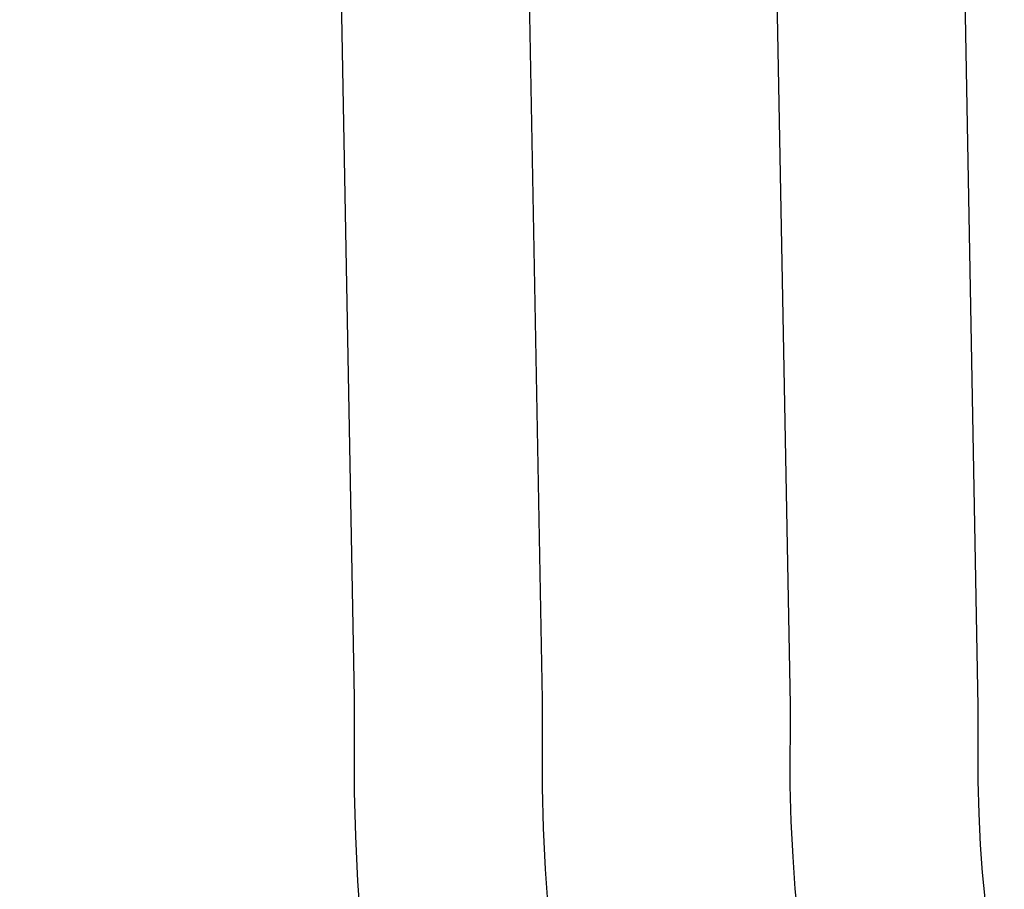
# Model space of a CAD drawing. Extents: x 2585 to 3160, y 2666 to 3200.
# Tile 45 of 256: x 2586 to 2609, y 2685 to 2706. Entities that reach past the tile are written whole.
import ezdxf

# ---------------------------------------------------------------- set-up
doc = ezdxf.new("R2010")
doc.units = 0
doc.layers.add('PP', color=51, linetype='CONTINUOUS')

msp = doc.modelspace()

# ---------------------------------------------------------------- linework, layer by layer
at = {"layer": 'PP'}
for p, q in [((2593.926, 2690.066, 7.294), (2585.942, 3121.103, 6.019)), ((2598.406, 2690.028, 17.424), (2590.421, 3121.064, 16.148)), ((2604.314, 2689.895, 2.926), (2596.329, 3120.932, 1.651)), ((2608.793, 2689.856, 13.056), (2600.809, 3120.893, 11.78))]:
    msp.add_line(p, q, dxfattribs=at)
at = {"layer": 'PP', "extrusion": (0.015299, 0.999879, -0.002926)}
msp.add_lwpolyline([(-2552.468, 15.281), (-2552.535, 15.121), (-2552.607, 14.961), (-2552.683, 14.801), (-2552.763, 14.641), (-2552.848, 14.482), (-2552.937, 14.324), (-2553.031, 14.167), (-2553.129, 14.01), (-2553.232, 13.855), (-2553.339, 13.701), (-2553.451, 13.548), (-2553.568, 13.398), (-2553.688, 13.249), (-2553.814, 13.102), (-2553.943, 12.957), (-2554.077, 12.815), (-2554.215, 12.675), (-2554.358, 12.538), (-2554.504, 12.404), (-2554.655, 12.274), (-2554.81, 12.146), (-2554.968, 12.022), (-2555.13, 11.901), (-2555.296, 11.784), (-2555.465, 11.671), (-2555.638, 11.562), (-2555.814, 11.457), (-2555.993, 11.356), (-2556.174, 11.26), (-2556.358, 11.169), (-2556.545, 11.081), (-2556.734, 10.999), (-2556.925, 10.922), (-2557.119, 10.849), (-2557.313, 10.781), (-2557.51, 10.718), (-2557.708, 10.661), (-2557.906, 10.608), (-2558.106, 10.561), (-2558.307, 10.518), (-2558.508, 10.481), (-2558.709, 10.449), (-2558.911, 10.422), (-2559.112, 10.4), (-2559.313, 10.383), (-2559.514, 10.371), (-2559.713, 10.364), (-2559.913, 10.362), (-2560.111, 10.364), (-2560.307, 10.372), (-2560.503, 10.384), (-2560.697, 10.4), (-2560.889, 10.421), (-2561.08, 10.447), (-2561.268, 10.476), (-2561.454, 10.51), (-2561.639, 10.548), (-2561.82, 10.589), (-2562, 10.635), (-2562.177, 10.684), (-2562.351, 10.736), (-2562.522, 10.792), (-2562.691, 10.851), (-2562.857, 10.913), (-2563.021, 10.979), (-2563.185, 11.049), (-2563.349, 11.123), (-2563.513, 11.201), (-2563.676, 11.284), (-2563.838, 11.371), (-2564, 11.463), (-2564.16, 11.558), (-2564.319, 11.659), (-2564.477, 11.763), (-2564.633, 11.872), (-2564.788, 11.986), (-2564.941, 12.103), (-2565.091, 12.226), (-2565.24, 12.352), (-2565.386, 12.483), (-2565.529, 12.617), (-2565.669, 12.756), (-2565.807, 12.899), (-2565.941, 13.046), (-2566.072, 13.197), (-2566.199, 13.351), (-2566.323, 13.51), (-2566.443, 13.671), (-2566.559, 13.836), (-2566.671, 14.005), (-2566.778, 14.176), (-2566.882, 14.35), (-2566.98, 14.527), (-2567.074, 14.707), (-2567.164, 14.889), (-2567.248, 15.073), (-2567.328, 15.26), (-2567.402, 15.448), (-2567.471, 15.638), (-2567.536, 15.83), (-2567.595, 16.023), (-2567.649, 16.216), (-2567.698, 16.411), (-2567.741, 16.607), (-2567.779, 16.803), (-2567.812, 16.999), (-2567.84, 17.195), (-2567.863, 17.392), (-2567.88, 17.588), (-2567.892, 17.783), (-2567.9, 17.978), (-2567.902, 18.172), (-2567.899, 18.366), (-2567.892, 18.557), (-2567.879, 18.748), (-2567.862, 18.937), (-2567.841, 19.125), (-2567.815, 19.31), (-2567.784, 19.494), (-2567.75, 19.676), (-2567.711, 19.855), (-2567.668, 20.033), (-2567.622, 20.208), (-2567.572, 20.38), (-2567.518, 20.55), (-2567.46, 20.717), (-2567.4, 20.881), (-2567.336, 21.043), (-2567.269, 21.203), (-2567.197, 21.363), (-2567.121, 21.523), (-2567.041, 21.683), (-2566.956, 21.842), (-2566.866, 22), (-2566.773, 22.157), (-2566.674, 22.314), (-2566.572, 22.469), (-2566.464, 22.623), (-2566.352, 22.776), (-2566.236, 22.926), (-2566.115, 23.075), (-2565.99, 23.222), (-2565.861, 23.367), (-2565.727, 23.509), (-2565.588, 23.649), (-2565.446, 23.786), (-2565.299, 23.92), (-2565.149, 24.05), (-2564.994, 24.178), (-2564.835, 24.302), (-2564.673, 24.423), (-2564.508, 24.54), (-2564.338, 24.653), (-2564.166, 24.762), (-2563.99, 24.867), (-2563.811, 24.968), (-2563.63, 25.064), (-2563.445, 25.155), (-2563.259, 25.242), (-2563.069, 25.325), (-2562.878, 25.402), (-2562.685, 25.475), (-2562.49, 25.543), (-2562.294, 25.605), (-2562.096, 25.663), (-2561.897, 25.716), (-2561.697, 25.763), (-2561.497, 25.806), (-2561.296, 25.843), (-2561.095, 25.875), (-2560.893, 25.902), (-2560.692, 25.924), (-2560.491, 25.941), (-2560.29, 25.953), (-2560.09, 25.96), (-2559.891, 25.962), (-2559.693, 25.96), (-2559.496, 25.952), (-2559.301, 25.94), (-2559.107, 25.924), (-2558.915, 25.903), (-2558.724, 25.877), (-2558.536, 25.848), (-2558.349, 25.814), (-2558.165, 25.776), (-2557.983, 25.735), (-2557.804, 25.689), (-2557.627, 25.64), (-2557.453, 25.588), (-2557.282, 25.532), (-2557.113, 25.473), (-2556.947, 25.411), (-2556.783, 25.345), (-2556.619, 25.275), (-2556.455, 25.201), (-2556.291, 25.123), (-2556.128, 25.04), (-2555.966, 24.953), (-2555.804, 24.861), (-2555.644, 24.766), (-2555.484, 24.665), (-2555.327, 24.561), (-2555.17, 24.452), (-2555.016, 24.338), (-2554.863, 24.22), (-2554.712, 24.098), (-2554.564, 23.972), (-2554.418, 23.841), (-2554.275, 23.707), (-2554.134, 23.568), (-2553.997, 23.425), (-2553.863, 23.278), (-2553.732, 23.127), (-2553.604, 22.972), (-2553.481, 22.814), (-2553.361, 22.653), (-2553.245, 22.488), (-2553.133, 22.319), (-2553.025, 22.148), (-2552.922, 21.974), (-2552.823, 21.797), (-2552.729, 21.617), (-2552.64, 21.435), (-2552.556, 21.25), (-2552.476, 21.064), (-2552.402, 20.876), (-2552.332, 20.686), (-2552.268, 20.494), (-2552.209, 20.301), (-2552.155, 20.108), (-2552.106, 19.913), (-2552.063, 19.717), (-2552.024, 19.521), (-2551.991, 19.325), (-2551.964, 19.129), (-2551.941, 18.932), (-2551.924, 18.736), (-2551.911, 18.541), (-2551.904, 18.346), (-2551.902, 18.152), (-2551.905, 17.958), (-2551.912, 17.766), (-2551.925, 17.576), (-2551.941, 17.387), (-2551.963, 17.199), (-2551.989, 17.014), (-2552.019, 16.83), (-2552.054, 16.648), (-2552.093, 16.469), (-2552.135, 16.291), (-2552.182, 16.116), (-2552.232, 15.944), (-2552.286, 15.774), (-2552.343, 15.607), (-2552.404, 15.443)], close=True, dxfattribs=at)
at = {"layer": 'PP', "extrusion": (-0.016622, 0.999857, -0.002959)}
msp.add_lwpolyline([(-2638.244, 15.124), (-2638.311, 14.964), (-2638.383, 14.804), (-2638.459, 14.644), (-2638.539, 14.485), (-2638.624, 14.326), (-2638.713, 14.167), (-2638.807, 14.01), (-2638.905, 13.853), (-2639.008, 13.698), (-2639.116, 13.544), (-2639.227, 13.392), (-2639.344, 13.241), (-2639.464, 13.092), (-2639.59, 12.945), (-2639.719, 12.801), (-2639.853, 12.658), (-2639.991, 12.519), (-2640.134, 12.382), (-2640.281, 12.248), (-2640.431, 12.117), (-2640.586, 11.989), (-2640.744, 11.865), (-2640.906, 11.744), (-2641.072, 11.627), (-2641.241, 11.514), (-2641.414, 11.405), (-2641.59, 11.3), (-2641.768, 11.2), (-2641.95, 11.103), (-2642.134, 11.012), (-2642.321, 10.925), (-2642.51, 10.842), (-2642.701, 10.765), (-2642.895, 10.692), (-2643.089, 10.624), (-2643.286, 10.561), (-2643.484, 10.504), (-2643.682, 10.451), (-2643.882, 10.404), (-2644.083, 10.361), (-2644.284, 10.324), (-2644.485, 10.292), (-2644.686, 10.265), (-2644.888, 10.243), (-2645.089, 10.226), (-2645.289, 10.214), (-2645.489, 10.207), (-2645.688, 10.204), (-2645.886, 10.207), (-2646.083, 10.214), (-2646.279, 10.226), (-2646.473, 10.243), (-2646.665, 10.264), (-2646.855, 10.289), (-2647.044, 10.319), (-2647.23, 10.353), (-2647.414, 10.39), (-2647.596, 10.432), (-2647.776, 10.477), (-2647.952, 10.526), (-2648.127, 10.579), (-2648.298, 10.634), (-2648.467, 10.694), (-2648.632, 10.756), (-2648.797, 10.821), (-2648.961, 10.891), (-2649.125, 10.965), (-2649.289, 11.044), (-2649.452, 11.126), (-2649.614, 11.214), (-2649.775, 11.305), (-2649.936, 11.401), (-2650.095, 11.501), (-2650.253, 11.606), (-2650.409, 11.715), (-2650.564, 11.828), (-2650.717, 11.946), (-2650.867, 12.068), (-2651.016, 12.194), (-2651.162, 12.325), (-2651.305, 12.46), (-2651.445, 12.599), (-2651.583, 12.741), (-2651.717, 12.888), (-2651.848, 13.039), (-2651.975, 13.194), (-2652.099, 13.352), (-2652.219, 13.513), (-2652.335, 13.678), (-2652.447, 13.847), (-2652.555, 14.018), (-2652.658, 14.192), (-2652.756, 14.369), (-2652.85, 14.549), (-2652.94, 14.731), (-2653.024, 14.916), (-2653.104, 15.102), (-2653.178, 15.29), (-2653.248, 15.48), (-2653.312, 15.672), (-2653.371, 15.865), (-2653.425, 16.058), (-2653.474, 16.253), (-2653.518, 16.449), (-2653.556, 16.645), (-2653.589, 16.841), (-2653.617, 17.037), (-2653.639, 17.234), (-2653.657, 17.43), (-2653.669, 17.625), (-2653.676, 17.82), (-2653.678, 18.014), (-2653.676, 18.208), (-2653.668, 18.399), (-2653.656, 18.59), (-2653.639, 18.779), (-2653.617, 18.967), (-2653.591, 19.152), (-2653.561, 19.336), (-2653.526, 19.518), (-2653.488, 19.697), (-2653.445, 19.875), (-2653.399, 20.05), (-2653.348, 20.222), (-2653.295, 20.392), (-2653.237, 20.559), (-2653.177, 20.723), (-2653.113, 20.885), (-2653.046, 21.045), (-2652.974, 21.205), (-2652.898, 21.365), (-2652.817, 21.525), (-2652.733, 21.684), (-2652.643, 21.842), (-2652.55, 22), (-2652.451, 22.156), (-2652.349, 22.311), (-2652.241, 22.465), (-2652.129, 22.618), (-2652.013, 22.768), (-2651.892, 22.917), (-2651.767, 23.064), (-2651.638, 23.209), (-2651.504, 23.351), (-2651.365, 23.491), (-2651.223, 23.628), (-2651.076, 23.762), (-2650.926, 23.893), (-2650.771, 24.02), (-2650.613, 24.145), (-2650.45, 24.265), (-2650.285, 24.382), (-2650.115, 24.495), (-2649.943, 24.604), (-2649.767, 24.709), (-2649.588, 24.81), (-2649.407, 24.906), (-2649.223, 24.998), (-2649.036, 25.085), (-2648.847, 25.167), (-2648.655, 25.245), (-2648.462, 25.318), (-2648.267, 25.385), (-2648.071, 25.448), (-2647.873, 25.506), (-2647.674, 25.558), (-2647.475, 25.606), (-2647.274, 25.648), (-2647.073, 25.686), (-2646.872, 25.718), (-2646.67, 25.745), (-2646.469, 25.767), (-2646.268, 25.784), (-2646.067, 25.796), (-2645.868, 25.803), (-2645.668, 25.805), (-2645.47, 25.802), (-2645.274, 25.795), (-2645.078, 25.783), (-2644.884, 25.767), (-2644.692, 25.746), (-2644.501, 25.72), (-2644.313, 25.691), (-2644.127, 25.657), (-2643.942, 25.619), (-2643.761, 25.578), (-2643.581, 25.532), (-2643.404, 25.483), (-2643.23, 25.431), (-2643.059, 25.375), (-2642.89, 25.316), (-2642.724, 25.254), (-2642.56, 25.188), (-2642.396, 25.118), (-2642.232, 25.044), (-2642.068, 24.966), (-2641.905, 24.883), (-2641.743, 24.796), (-2641.581, 24.704), (-2641.421, 24.609), (-2641.262, 24.508), (-2641.104, 24.404), (-2640.947, 24.295), (-2640.793, 24.181), (-2640.64, 24.064), (-2640.489, 23.942), (-2640.341, 23.815), (-2640.195, 23.685), (-2640.052, 23.55), (-2639.911, 23.411), (-2639.774, 23.268), (-2639.64, 23.121), (-2639.509, 22.97), (-2639.381, 22.816), (-2639.258, 22.658), (-2639.138, 22.496), (-2639.022, 22.331), (-2638.91, 22.163), (-2638.802, 21.991), (-2638.699, 21.817), (-2638.6, 21.64), (-2638.506, 21.46), (-2638.417, 21.278), (-2638.333, 21.094), (-2638.253, 20.908), (-2638.178, 20.719), (-2638.109, 20.529), (-2638.045, 20.338), (-2637.985, 20.145), (-2637.931, 19.951), (-2637.883, 19.756), (-2637.839, 19.561), (-2637.801, 19.365), (-2637.768, 19.168), (-2637.74, 18.972), (-2637.718, 18.776), (-2637.7, 18.58), (-2637.688, 18.384), (-2637.681, 18.189), (-2637.678, 17.995), (-2637.681, 17.802), (-2637.689, 17.61), (-2637.701, 17.419), (-2637.718, 17.23), (-2637.74, 17.043), (-2637.766, 16.857), (-2637.796, 16.673), (-2637.83, 16.492), (-2637.869, 16.312), (-2637.912, 16.135), (-2637.958, 15.96), (-2638.008, 15.787), (-2638.062, 15.618), (-2638.12, 15.45), (-2638.18, 15.286)], close=True, dxfattribs=at)
at = {"layer": 'PP', "extrusion": (-0.056813, 0.99838, -0.003209)}
msp.add_lwpolyline([(-2742.4, 15.439), (-2742.467, 15.278), (-2742.539, 15.118), (-2742.615, 14.958), (-2742.695, 14.799), (-2742.78, 14.64), (-2742.869, 14.482), (-2742.963, 14.324), (-2743.061, 14.168), (-2743.164, 14.012), (-2743.271, 13.858), (-2743.383, 13.706), (-2743.499, 13.555), (-2743.62, 13.406), (-2743.745, 13.259), (-2743.875, 13.115), (-2744.009, 12.972), (-2744.147, 12.833), (-2744.289, 12.696), (-2744.436, 12.562), (-2744.586, 12.431), (-2744.741, 12.303), (-2744.899, 12.179), (-2745.062, 12.058), (-2745.227, 11.941), (-2745.397, 11.828), (-2745.569, 11.719), (-2745.745, 11.614), (-2745.924, 11.513), (-2746.105, 11.417), (-2746.289, 11.325), (-2746.476, 11.238), (-2746.665, 11.156), (-2746.856, 11.078), (-2747.049, 11.006), (-2747.244, 10.938), (-2747.441, 10.875), (-2747.638, 10.817), (-2747.837, 10.765), (-2748.037, 10.717), (-2748.237, 10.675), (-2748.438, 10.637), (-2748.64, 10.605), (-2748.841, 10.578), (-2749.043, 10.556), (-2749.244, 10.539), (-2749.444, 10.527), (-2749.644, 10.52), (-2749.843, 10.518), (-2750.041, 10.52), (-2750.238, 10.528), (-2750.433, 10.54), (-2750.627, 10.556), (-2750.82, 10.577), (-2751.01, 10.602), (-2751.199, 10.632), (-2751.385, 10.666), (-2751.569, 10.703), (-2751.751, 10.745), (-2751.93, 10.79), (-2752.107, 10.839), (-2752.281, 10.892), (-2752.453, 10.947), (-2752.621, 11.006), (-2752.787, 11.069), (-2752.951, 11.134), (-2753.115, 11.204), (-2753.279, 11.278), (-2753.443, 11.357), (-2753.606, 11.439), (-2753.768, 11.526), (-2753.93, 11.618), (-2754.09, 11.714), (-2754.25, 11.814), (-2754.408, 11.918), (-2754.564, 12.027), (-2754.719, 12.141), (-2754.871, 12.258), (-2755.022, 12.38), (-2755.17, 12.507), (-2755.316, 12.637), (-2755.459, 12.772), (-2755.6, 12.911), (-2755.737, 13.054), (-2755.872, 13.201), (-2756.003, 13.352), (-2756.13, 13.506), (-2756.254, 13.664), (-2756.374, 13.826), (-2756.49, 13.991), (-2756.602, 14.159), (-2756.709, 14.33), (-2756.812, 14.505), (-2756.911, 14.682), (-2757.005, 14.861), (-2757.094, 15.044), (-2757.179, 15.228), (-2757.259, 15.414), (-2757.333, 15.603), (-2757.403, 15.793), (-2757.467, 15.984), (-2757.526, 16.177), (-2757.58, 16.371), (-2757.629, 16.566), (-2757.672, 16.761), (-2757.711, 16.957), (-2757.744, 17.153), (-2757.772, 17.35), (-2757.794, 17.546), (-2757.812, 17.742), (-2757.824, 17.938), (-2757.831, 18.133), (-2757.833, 18.327), (-2757.831, 18.52), (-2757.823, 18.712), (-2757.811, 18.902), (-2757.794, 19.091), (-2757.772, 19.279), (-2757.746, 19.465), (-2757.716, 19.648), (-2757.682, 19.83), (-2757.643, 20.01), (-2757.6, 20.187), (-2757.554, 20.362), (-2757.504, 20.534), (-2757.45, 20.704), (-2757.393, 20.871), (-2757.332, 21.036), (-2757.268, 21.197), (-2757.201, 21.358), (-2757.129, 21.518), (-2757.053, 21.678), (-2756.973, 21.837), (-2756.888, 21.996), (-2756.799, 22.154), (-2756.705, 22.312), (-2756.607, 22.468), (-2756.504, 22.624), (-2756.397, 22.778), (-2756.285, 22.93), (-2756.169, 23.081), (-2756.048, 23.23), (-2755.923, 23.377), (-2755.793, 23.521), (-2755.66, 23.664), (-2755.521, 23.803), (-2755.379, 23.94), (-2755.232, 24.074), (-2755.082, 24.205), (-2754.927, 24.333), (-2754.769, 24.457), (-2754.607, 24.578), (-2754.441, 24.695), (-2754.272, 24.808), (-2754.099, 24.917), (-2753.923, 25.022), (-2753.745, 25.123), (-2753.563, 25.219), (-2753.379, 25.311), (-2753.192, 25.398), (-2753.003, 25.48), (-2752.812, 25.558), (-2752.619, 25.63), (-2752.424, 25.698), (-2752.227, 25.761), (-2752.03, 25.819), (-2751.831, 25.871), (-2751.631, 25.919), (-2751.431, 25.961), (-2751.23, 25.999), (-2751.028, 26.031), (-2750.827, 26.058), (-2750.626, 26.08), (-2750.425, 26.097), (-2750.224, 26.109), (-2750.024, 26.116), (-2749.825, 26.118), (-2749.627, 26.116), (-2749.43, 26.108), (-2749.235, 26.096), (-2749.041, 26.08), (-2748.849, 26.059), (-2748.658, 26.034), (-2748.47, 26.004), (-2748.283, 25.97), (-2748.099, 25.933), (-2747.917, 25.891), (-2747.738, 25.846), (-2747.561, 25.797), (-2747.387, 25.744), (-2747.216, 25.689), (-2747.047, 25.63), (-2746.881, 25.567), (-2746.717, 25.502), (-2746.553, 25.432), (-2746.389, 25.358), (-2746.225, 25.279), (-2746.062, 25.197), (-2745.9, 25.11), (-2745.738, 25.018), (-2745.578, 24.922), (-2745.418, 24.822), (-2745.261, 24.718), (-2745.104, 24.609), (-2744.95, 24.495), (-2744.797, 24.378), (-2744.646, 24.256), (-2744.498, 24.129), (-2744.352, 23.999), (-2744.209, 23.864), (-2744.068, 23.725), (-2743.931, 23.582), (-2743.797, 23.435), (-2743.666, 23.284), (-2743.538, 23.13), (-2743.414, 22.972), (-2743.294, 22.81), (-2743.178, 22.645), (-2743.067, 22.477), (-2742.959, 22.306), (-2742.856, 22.131), (-2742.757, 21.954), (-2742.663, 21.775), (-2742.574, 21.592), (-2742.489, 21.408), (-2742.41, 21.222), (-2742.335, 21.033), (-2742.266, 20.843), (-2742.201, 20.652), (-2742.142, 20.459), (-2742.088, 20.265), (-2742.039, 20.07), (-2741.996, 19.875), (-2741.957, 19.679), (-2741.924, 19.483), (-2741.897, 19.286), (-2741.874, 19.09), (-2741.857, 18.894), (-2741.844, 18.698), (-2741.837, 18.503), (-2741.835, 18.309), (-2741.837, 18.116), (-2741.845, 17.924), (-2741.857, 17.734), (-2741.874, 17.545), (-2741.896, 17.357), (-2741.922, 17.171), (-2741.952, 16.988), (-2741.987, 16.806), (-2742.025, 16.626), (-2742.068, 16.449), (-2742.114, 16.274), (-2742.164, 16.102), (-2742.218, 15.932), (-2742.275, 15.765), (-2742.336, 15.6)], close=True, dxfattribs=at)
at = {"layer": 'PP'}
for points in [[(2594.077, 2684.694, 7.311), (2594.006, 2685.692, 7.307), (2593.954, 2686.767, 7.304), (2593.926, 2687.818, 7.301), (2593.926, 2690.066, 7.294)], [(2598.542, 2685.087, 17.439), (2598.478, 2685.98, 17.436), (2598.431, 2686.955, 17.433), (2598.405, 2687.922, 17.43), (2598.406, 2690.028, 17.424)], [(2604.505, 2684.758, 2.943), (2604.432, 2685.507, 2.94), (2604.377, 2686.269, 2.937), (2604.336, 2687.118, 2.935), (2604.313, 2687.977, 2.932), (2604.314, 2689.895, 2.926)], [(2608.958, 2685.275, 13.071), (2608.896, 2685.9, 13.068), (2608.849, 2686.556, 13.066), (2608.813, 2687.306, 13.064), (2608.793, 2688.082, 13.061), (2608.793, 2689.856, 13.056)]]:
    msp.add_polyline3d(points, dxfattribs=at)

doc.saveas('drawing.dxf')
